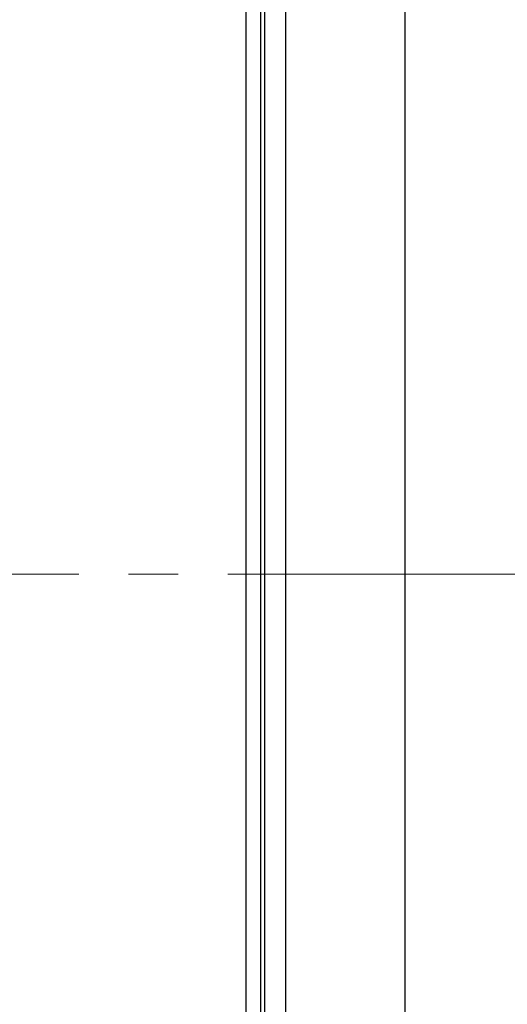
# Model space of a CAD drawing. Header units: inches. Extents: x 749 to 1245, y 24 to 374.
# Tile 17 of 145: x 845 to 851, y 252 to 264. Entities that reach past the tile are written whole.
import ezdxf

# ---------------------------------------------------------------- set-up
doc = ezdxf.new("R2010")
doc.units = ezdxf.units.IN
doc.header["$LTSCALE"] = 5
doc.header["$MEASUREMENT"] = 0
doc.linetypes.add('CENTER2', pattern=[1.125, 0.75, -0.125, 0.125, -0.125])
doc.layers.add('AM_0', color=7, linetype='CONTINUOUS', lineweight=30)
doc.layers.add('AM_7_Center', color=1, linetype='CENTER2', lineweight=15)

msp = doc.modelspace()

# ---------------------------------------------------------------- linework, layer by layer
at = {"layer": 'AM_0', "color": 7, "linetype": 'Continuous'}
for p, q in [((847.886, 289.699), (847.886, 225.299)), ((848.068, 285.499), (848.068, 229.499)), ((848.386, 285.499), (848.386, 229.499)), ((848.125, 245.499), (848.125, 269.499))]:
    msp.add_line(p, q, dxfattribs=at)
msp.add_lwpolyline([(849.886, 284.998), (901.886, 284.998), (901.886, 239.999), (849.886, 239.999)], close=True, dxfattribs=at)
at = {"layer": 'AM_7_Center'}
msp.add_line((830.786, 257.499), (920.986, 257.499), dxfattribs=at)

doc.saveas('drawing.dxf')
